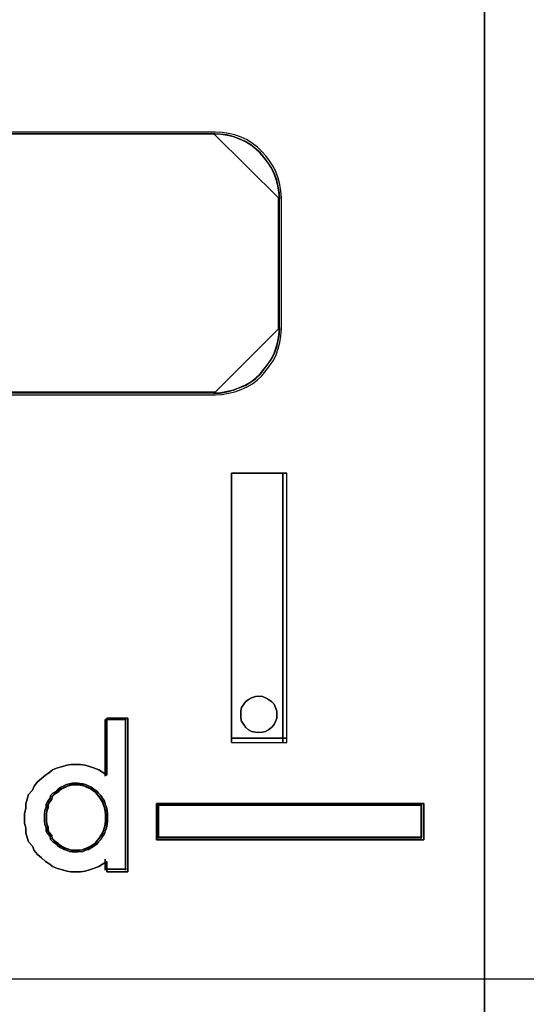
# Model space of a CAD drawing. Header units: millimetres. Extents: x 203 to 3426, y 719 to 2381.
# Tile 180 of 185: x 3390.783 to 3391.597, y 2289.502 to 2291.085. Entities that reach past the tile are written whole.
import ezdxf

# ---------------------------------------------------------------- set-up
doc = ezdxf.new("R2010")
doc.units = ezdxf.units.MM
doc.layers.add('45', color=7, linetype='Continuous')
doc.layers.add('E_Legrand_obudowy', color=7, linetype='Continuous')

# ---------------------------------------------------------------- blocks, each defined once
blk = doc.blocks.new('XL3 160 wnękowa 6x24M')
at = {"layer": 'E_Legrand_obudowy'}
blk.add_lwpolyline([(-215.641, -325.091), (215.545, -325.091), (215.545, -370.033), (-215.641, -370.033), (-215.641, -325.091)], dxfattribs=at)
blk = doc.blocks.new('L435')
at = {"layer": '45', "color": 7}
for points in [[(0, 41.502), (18.01, 41.502), (18.01, 41.502), (18.01, -41.502), (18.01, -41.502), (0, -41.502), (0, -41.502), (0, 41.502), (0, 41.502)], [(0.004, 41.498), (18.006, 41.498), (18.006, -41.496), (0.004, -41.496), (0.004, 41.498)], [(14.079, -18.037), (14.079, -13.853), (14.079, -18.037)], [(14.079, -13.853), (14.942, -13.853), (14.079, -13.853)], [(14.079, -18.037), (14.942, -18.037), (14.942, -13.853), (14.079, -13.853), (14.079, -18.037)], [(14.878, -18.037), (14.878, -13.853), (14.878, -18.037)], [(14.785, -17.601), (14.785, -17.548), (14.765, -17.496), (14.745, -17.443), (14.706, -17.404), (14.653, -17.371), (14.607, -17.344), (14.56, -17.325), (14.501, -17.318), (14.455, -17.325), (14.389, -17.344), (14.343, -17.371), (14.297, -17.404), (14.27, -17.443), (14.237, -17.496), (14.224, -17.548), (14.224, -17.601), (14.224, -17.66), (14.237, -17.713), (14.27, -17.759), (14.297, -17.798), (14.343, -17.838), (14.389, -17.864), (14.455, -17.877), (14.501, -17.884), (14.56, -17.877), (14.607, -17.864), (14.653, -17.838), (14.706, -17.798), (14.745, -17.759), (14.765, -17.713), (14.785, -17.66), (14.785, -17.601)], [(14.501, -17.318), (14.56, -17.325), (14.607, -17.344), (14.653, -17.371), (14.706, -17.404), (14.745, -17.443), (14.765, -17.496), (14.785, -17.548), (14.785, -17.601), (14.785, -17.66), (14.765, -17.713), (14.745, -17.759), (14.706, -17.798), (14.653, -17.838), (14.607, -17.864), (14.56, -17.877), (14.501, -17.884), (14.455, -17.877), (14.389, -17.864), (14.343, -17.838), (14.297, -17.798), (14.27, -17.759), (14.237, -17.713), (14.224, -17.66), (14.224, -17.601), (14.224, -17.548), (14.237, -17.496), (14.27, -17.443), (14.297, -17.404), (14.343, -17.371), (14.389, -17.344), (14.455, -17.325), (14.501, -17.318)], [(12.472, -17.658), (12.472, -20.047), (12.144, -20.047), (12.144, -19.885), (12.077, -19.927), (12.022, -19.963), (11.937, -19.993), (11.876, -20.017), (11.81, -20.035), (11.737, -20.047), (11.652, -20.047), (11.585, -20.047), (11.524, -20.035), (11.457, -20.017), (11.378, -19.993), (11.299, -19.963), (11.257, -19.927), (11.19, -19.885), (11.129, -19.831), (11.069, -19.777), (11.014, -19.716), (10.99, -19.65), (10.929, -19.578), (10.905, -19.512), (10.886, -19.44), (10.886, -19.362), (10.868, -19.29), (10.868, -19.212), (10.868, -19.14), (10.886, -19.062), (10.886, -18.99), (10.905, -18.918), (10.929, -18.846), (10.99, -18.78), (11.014, -18.714), (11.069, -18.648), (11.129, -18.594), (11.19, -18.546), (11.257, -18.498), (11.299, -18.462), (11.378, -18.432), (11.457, -18.408), (11.524, -18.39), (11.585, -18.378), (11.652, -18.378), (11.737, -18.378), (11.81, -18.39), (11.876, -18.408), (11.937, -18.432), (12.022, -18.462), (12.077, -18.498), (12.144, -18.546), (12.144, -17.658), (12.472, -17.658)], [(11.014, -18.714), (10.99, -18.78), (10.929, -18.846), (10.905, -18.918), (10.886, -18.99), (10.886, -19.062), (10.868, -19.14), (10.868, -19.212), (10.868, -19.29), (10.886, -19.362), (10.886, -19.44), (10.905, -19.512), (10.929, -19.578), (10.99, -19.65), (11.014, -19.716), (11.069, -19.777), (11.129, -19.831), (11.19, -19.885), (11.257, -19.927), (11.299, -19.963), (11.378, -19.993), (11.457, -20.017), (11.524, -20.035), (11.585, -20.047), (11.652, -20.047), (11.737, -20.047), (11.81, -20.035), (11.876, -20.017), (11.937, -19.993), (12.022, -19.963), (12.077, -19.927), (12.144, -19.885), (12.144, -20.047), (12.472, -20.047), (12.472, -17.658), (12.144, -17.658), (12.144, -18.546), (12.077, -18.498), (12.022, -18.462), (11.937, -18.432), (11.876, -18.408), (11.81, -18.39), (11.737, -18.378), (11.652, -18.378), (11.585, -18.378), (11.524, -18.39), (11.457, -18.408), (11.378, -18.432), (11.299, -18.462), (11.257, -18.498), (11.19, -18.546), (11.129, -18.594), (11.069, -18.648), (11.014, -18.714)], [(12.117, -17.681), (12.117, -18.561), (12.117, -17.681)], [(12.117, -17.681), (12.448, -17.681), (12.117, -17.681)], [(12.432, -17.681), (12.432, -20.023), (12.432, -17.681)], [(14.079, -17.972), (14.942, -17.972), (14.079, -17.972)], [(12.156, -19.201), (12.156, -19.146), (12.15, -19.096), (12.138, -19.04), (12.119, -18.996), (12.106, -18.947), (12.075, -18.903), (12.05, -18.86), (12.013, -18.822), (11.988, -18.791), (11.944, -18.76), (11.9, -18.729), (11.857, -18.711), (11.813, -18.692), (11.769, -18.679), (11.694, -18.667), (11.651, -18.667), (11.607, -18.667), (11.563, -18.679), (11.52, -18.692), (11.476, -18.711), (11.432, -18.729), (11.389, -18.76), (11.364, -18.791), (11.307, -18.822), (11.27, -18.86), (11.264, -18.903), (11.226, -18.947), (11.201, -18.996), (11.201, -19.04), (11.183, -19.096), (11.176, -19.146), (11.176, -19.201), (11.176, -19.257), (11.183, -19.307), (11.201, -19.363), (11.201, -19.413), (11.226, -19.456), (11.264, -19.5), (11.27, -19.543), (11.307, -19.581), (11.364, -19.618), (11.389, -19.649), (11.432, -19.674), (11.476, -19.699), (11.52, -19.711), (11.563, -19.73), (11.607, -19.736), (11.651, -19.736), (11.694, -19.736), (11.769, -19.73), (11.813, -19.711), (11.857, -19.699), (11.9, -19.674), (11.944, -19.649), (11.988, -19.618), (12.013, -19.581), (12.05, -19.543), (12.075, -19.5), (12.106, -19.456), (12.119, -19.413), (12.138, -19.363), (12.15, -19.307), (12.156, -19.257), (12.156, -19.201)], [(11.651, -18.667), (11.694, -18.667), (11.769, -18.679), (11.813, -18.692), (11.857, -18.711), (11.9, -18.729), (11.944, -18.76), (11.988, -18.791), (12.013, -18.822), (12.05, -18.86), (12.075, -18.903), (12.106, -18.947), (12.119, -18.996), (12.138, -19.04), (12.15, -19.096), (12.156, -19.146), (12.156, -19.201), (12.156, -19.257), (12.15, -19.307), (12.138, -19.363), (12.119, -19.413), (12.106, -19.456), (12.075, -19.5), (12.05, -19.543), (12.013, -19.581), (11.988, -19.618), (11.944, -19.649), (11.9, -19.674), (11.857, -19.699), (11.813, -19.711), (11.769, -19.73), (11.694, -19.736), (11.651, -19.736), (11.607, -19.736), (11.563, -19.73), (11.52, -19.711), (11.476, -19.699), (11.432, -19.674), (11.389, -19.649), (11.364, -19.618), (11.307, -19.581), (11.27, -19.543), (11.264, -19.5), (11.226, -19.456), (11.201, -19.413), (11.201, -19.363), (11.183, -19.307), (11.176, -19.257), (11.176, -19.201), (11.176, -19.146), (11.183, -19.096), (11.201, -19.04), (11.201, -18.996), (11.226, -18.947), (11.264, -18.903), (11.27, -18.86), (11.307, -18.822), (11.364, -18.791), (11.389, -18.76), (11.432, -18.729), (11.476, -18.711), (11.52, -18.692), (11.563, -18.679), (11.607, -18.667), (11.651, -18.667)], [(11.9, -18.729), (11.944, -18.76), (11.988, -18.791), (12.013, -18.822), (12.05, -18.86), (12.075, -18.903), (12.106, -18.947), (12.119, -18.996), (12.138, -19.04), (12.15, -19.096), (12.156, -19.146), (12.156, -19.201), (12.156, -19.257), (12.15, -19.307), (12.138, -19.363), (12.119, -19.413), (12.106, -19.456), (12.075, -19.5), (12.05, -19.543), (12.013, -19.581), (11.988, -19.618), (11.944, -19.649), (11.9, -19.674), (11.857, -19.699), (11.813, -19.711), (11.769, -19.73), (11.694, -19.736), (11.651, -19.736), (11.607, -19.736), (11.563, -19.73), (11.52, -19.711), (11.476, -19.699), (11.432, -19.674), (11.389, -19.649), (11.364, -19.618), (11.307, -19.581), (11.27, -19.543), (11.264, -19.5), (11.226, -19.456), (11.201, -19.413), (11.201, -19.363), (11.183, -19.307), (11.176, -19.257), (11.176, -19.201), (11.176, -19.146), (11.183, -19.096), (11.201, -19.04), (11.201, -18.996), (11.226, -18.947), (11.264, -18.903), (11.27, -18.86), (11.307, -18.822), (11.364, -18.791), (11.389, -18.76), (11.432, -18.729), (11.476, -18.711), (11.52, -18.692), (11.563, -18.679), (11.607, -18.667), (11.651, -18.667), (11.694, -18.667), (11.769, -18.679), (11.813, -18.692), (11.857, -18.711), (11.9, -18.729)], [(11.652, -19.713), (11.693, -19.713), (11.764, -19.707), (11.806, -19.689), (11.848, -19.677), (11.889, -19.653), (11.931, -19.629), (11.973, -19.6), (11.996, -19.564), (12.032, -19.528), (12.056, -19.487), (12.086, -19.445), (12.097, -19.404), (12.115, -19.356), (12.127, -19.302), (12.133, -19.255), (12.133, -19.201), (12.133, -19.148), (12.127, -19.1), (12.115, -19.047), (12.097, -19.005), (12.086, -18.958), (12.056, -18.916), (12.032, -18.875), (11.996, -18.839), (11.973, -18.809), (11.931, -18.78), (11.889, -18.75), (11.848, -18.732), (11.806, -18.714), (11.764, -18.702), (11.693, -18.69), (11.652, -18.69), (11.61, -18.69), (11.568, -18.702), (11.527, -18.714), (11.485, -18.732), (11.443, -18.75), (11.402, -18.78), (11.378, -18.809), (11.325, -18.839), (11.289, -18.875), (11.283, -18.916), (11.247, -18.958), (11.223, -19.005), (11.223, -19.047), (11.206, -19.1), (11.2, -19.148), (11.2, -19.201), (11.2, -19.255), (11.206, -19.302), (11.223, -19.356), (11.223, -19.404), (11.247, -19.445), (11.283, -19.487), (11.289, -19.528), (11.325, -19.564), (11.378, -19.6), (11.402, -19.629), (11.443, -19.653), (11.485, -19.677), (11.527, -19.689), (11.568, -19.707), (11.61, -19.713), (11.652, -19.713)], [(12.126, -19.202), (12.126, -19.15), (12.12, -19.103), (12.108, -19.05), (12.091, -19.009), (12.079, -18.963), (12.05, -18.922), (12.027, -18.881), (11.992, -18.846), (11.968, -18.816), (11.927, -18.787), (11.886, -18.758), (11.845, -18.74), (11.805, -18.723), (11.764, -18.711), (11.694, -18.699), (11.653, -18.699), (11.612, -18.699), (11.571, -18.711), (11.53, -18.723), (11.489, -18.74), (11.448, -18.758), (11.407, -18.787), (11.384, -18.816), (11.331, -18.846), (11.296, -18.881), (11.29, -18.922), (11.255, -18.963), (11.232, -19.009), (11.232, -19.05), (11.214, -19.103), (11.209, -19.15), (11.209, -19.202), (11.209, -19.255), (11.214, -19.302), (11.232, -19.354), (11.232, -19.401), (11.255, -19.442), (11.29, -19.483), (11.296, -19.524), (11.331, -19.559), (11.384, -19.594), (11.407, -19.623), (11.448, -19.647), (11.489, -19.67), (11.53, -19.682), (11.571, -19.699), (11.612, -19.705), (11.653, -19.705), (11.694, -19.705), (11.764, -19.699), (11.805, -19.682), (11.845, -19.67), (11.886, -19.647), (11.927, -19.623), (11.968, -19.594), (11.992, -19.559), (12.027, -19.524), (12.05, -19.483), (12.079, -19.442), (12.091, -19.401), (12.108, -19.354), (12.12, -19.302), (12.126, -19.255), (12.126, -19.202)], [(12.916, -18.983), (17.067, -18.983), (17.067, -19.549), (12.916, -19.549), (12.916, -18.983)], [(12.117, -19.847), (12.117, -20.023), (12.117, -19.847)], [(12.117, -20.005), (12.448, -20.005), (12.117, -20.005)]]:
    blk.add_lwpolyline(points, close=True, dxfattribs=at)
at = {"layer": '45', "color": 3}
for points in [[(9.839, -12.637), (13.834, -12.637), (13.934, -12.631), (14.034, -12.613), (14.135, -12.589), (14.229, -12.554), (14.324, -12.512), (14.406, -12.465), (14.483, -12.405), (14.554, -12.34), (14.613, -12.263), (14.672, -12.186), (14.731, -12.103), (14.772, -12.013), (14.807, -11.918), (14.831, -11.823), (14.849, -11.722), (14.855, -11.616), (14.855, -9.573), (14.849, -9.472), (14.831, -9.371), (14.807, -9.27), (14.772, -9.181), (14.731, -9.092), (14.672, -9.003), (14.613, -8.926), (14.554, -8.854), (14.483, -8.789), (14.406, -8.73), (14.324, -8.676), (14.229, -8.635), (14.135, -8.599), (14.034, -8.575), (13.934, -8.563), (13.834, -8.558), (9.839, -8.558)], [(9.86, -12.605), (13.814, -12.605), (13.913, -12.599), (14.012, -12.581), (14.112, -12.558), (14.205, -12.523), (14.299, -12.482), (14.38, -12.435), (14.456, -12.377), (14.526, -12.312), (14.585, -12.236), (14.643, -12.16), (14.702, -12.078), (14.742, -11.991), (14.777, -11.897), (14.801, -11.804), (14.818, -11.704), (14.824, -11.599), (14.824, -9.588), (14.818, -9.488), (14.801, -9.389), (14.777, -9.29), (14.742, -9.202), (14.702, -9.114), (14.643, -9.027), (14.585, -8.951), (14.526, -8.88), (14.456, -8.816), (14.38, -8.758), (14.299, -8.705), (14.205, -8.664), (14.112, -8.629), (14.012, -8.606), (13.913, -8.594), (13.814, -8.588), (9.86, -8.588)]]:
    blk.add_lwpolyline(points, dxfattribs=at)
for points in [[(13.821, -8.581), (3.773, -8.581), (13.821, -8.581)], [(14.831, -9.598), (14.825, -9.497), (14.808, -9.395), (14.784, -9.294), (14.748, -9.205), (14.707, -9.116), (14.647, -9.027), (14.588, -8.95), (14.529, -8.878), (14.457, -8.813), (14.38, -8.753), (14.297, -8.7), (14.202, -8.658), (14.107, -8.623), (14.006, -8.599), (13.906, -8.587), (13.805, -8.581), (14.831, -9.598)], [(14.813, -11.608), (14.813, -9.581), (14.813, -11.608)], [(13.805, -12.614), (13.906, -12.608), (14.006, -12.59), (14.107, -12.566), (14.202, -12.53), (14.297, -12.489), (14.38, -12.441), (14.457, -12.382), (14.529, -12.316), (14.588, -12.239), (14.647, -12.162), (14.707, -12.079), (14.748, -11.99), (14.784, -11.895), (14.808, -11.799), (14.825, -11.698), (14.831, -11.591), (13.805, -12.614)], [(13.821, -12.596), (3.773, -12.596), (13.821, -12.596)]]:
    blk.add_lwpolyline(points, close=True, dxfattribs=at)
at = {"layer": '45', "color": 1}
for points in [[(11.651, -18.667), (11.694, -18.667), (11.769, -18.679), (11.813, -18.692), (11.857, -18.711), (11.9, -18.729), (11.944, -18.76), (11.988, -18.791), (12.013, -18.822), (12.05, -18.86), (12.075, -18.903), (12.106, -18.947), (12.119, -18.996), (12.138, -19.04), (12.15, -19.096), (12.156, -19.146), (12.156, -19.201), (12.156, -19.257), (12.15, -19.307), (12.138, -19.363), (12.119, -19.413), (12.106, -19.456), (12.075, -19.5), (12.05, -19.543), (12.013, -19.581), (11.988, -19.618), (11.944, -19.649), (11.9, -19.674), (11.857, -19.699), (11.813, -19.711), (11.769, -19.73), (11.694, -19.736), (11.651, -19.736), (11.607, -19.736), (11.563, -19.73), (11.52, -19.711), (11.476, -19.699), (11.432, -19.674), (11.389, -19.649), (11.364, -19.618), (11.307, -19.581), (11.27, -19.543), (11.264, -19.5), (11.226, -19.456), (11.201, -19.413), (11.201, -19.363), (11.183, -19.307), (11.176, -19.257), (11.176, -19.201), (11.176, -19.146), (11.183, -19.096), (11.201, -19.04), (11.201, -18.996), (11.226, -18.947), (11.264, -18.903), (11.27, -18.86), (11.307, -18.822), (11.364, -18.791), (11.389, -18.76), (11.432, -18.729), (11.476, -18.711), (11.52, -18.692), (11.563, -18.679), (11.607, -18.667), (11.651, -18.667)], [(17.067, -18.983), (12.916, -18.983), (12.916, -19.549), (17.067, -19.549), (17.067, -18.983)], [(12.939, -19.007), (17.044, -19.007), (12.939, -19.007)], [(12.939, -19.007), (12.939, -19.526), (12.939, -19.007)], [(17.037, -19.014), (12.948, -19.014), (12.948, -19.519), (17.037, -19.519), (17.037, -19.014)], [(17.026, -19.526), (17.026, -19.007), (17.026, -19.526)], [(12.939, -19.51), (17.044, -19.51), (12.939, -19.51)]]:
    blk.add_lwpolyline(points, close=True, dxfattribs=at)
blk = doc.blocks.new('G$C3556625F')
at = {"linetype": 'Continuous', "xscale": 0.103478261, "yscale": 0.103478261, "zscale": 0.103478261}
blk.add_blockref('L435', (-51.3557, 84.6463), dxfattribs=at)
at = {"layer": 'E_Legrand_obudowy', "color": 67, "true_color": 0x727430, "xscale": 0.1, "yscale": 0.1, "zscale": 0.1}
blk.add_blockref('XL3 160 wnękowa 6x24M', (-68.6374, 119.4025), dxfattribs=at)

msp = doc.modelspace()

# ---------------------------------------------------------------- block references
msp.add_blockref('G$C3556625F', (3441.0223, 2207.1429))

doc.saveas('drawing.dxf')
